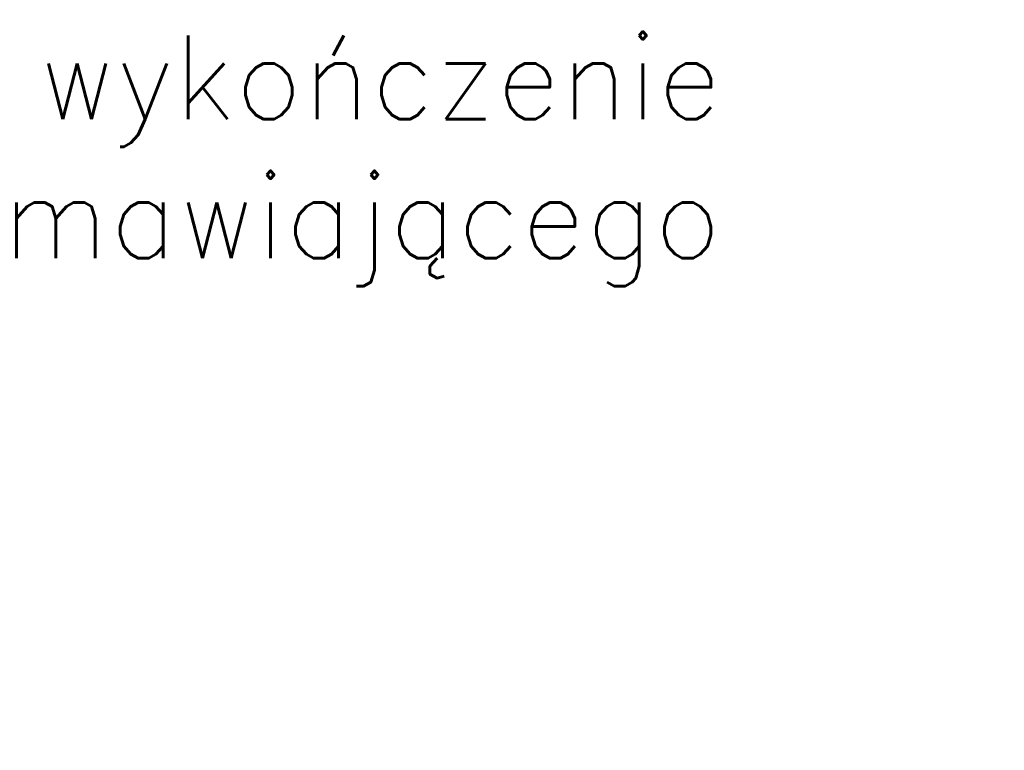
# Model space of a CAD drawing. Extents: x 4615668 to 9294084, y 5325188 to 10688993.
# Tile 183 of 256: x 4635929 to 4636047, y 5331933 to 5332021. Entities that reach past the tile are written whole.
import ezdxf
from ezdxf import colors
from ezdxf.entities.mleader import LeaderData, LeaderLine
from ezdxf.math import Vec2, Vec3

# ---------------------------------------------------------------- set-up
doc = ezdxf.new("R2010")
doc.units = 0
doc.header["$MEASUREMENT"] = 0
doc.layers.add('A_wymiary', color=152, linetype='Continuous', lineweight=5)
doc.layers.add('OPIS', color=7, linetype='Continuous')
doc.styles.get("Standard").update_dxf_attribs({"font": 'txt.shx'})

msp = doc.modelspace()

# ---------------------------------------------------------------- leaders
at = {"layer": 'A_wymiary', "ltscale": 40}
ml = msp.add_multileader_mtext('Standard', dxfattribs=at)
ml.set_content('wykończenie\\Ppo stronie Zamawiającego', color=4)
ml.set_leader_properties()
ml.build(insert=Vec2(0, 0))
ml.multileader.update_dxf_attribs({"text_right_attachment_type": 6, "dogleg_length": 0.036, "arrow_head_size": 0.018})
ctx = ml.context
ctx.base_point, ctx.char_height, ctx.arrow_head_size, ctx.landing_gap_size, ctx.plane_origin = Vec3(4635791.611, 5332012.191), 10, 0.018, 0.009, Vec3(4635613.586, 5332000.857)
ctx.right_attachment, ctx.text_align_type = 6, 2
notes = []
notes.append((ctx, [(0, (1, 1, 0), (4635791.575, 5332012.191), (1, 0), 0.036, [(0, [(4635782.271, 5332006.34)], 0, [])])]))
ctx.mtext.insert, ctx.mtext.width, ctx.mtext.defined_height, ctx.mtext.alignment, ctx.mtext.flow_direction = Vec3(4636013.287, 5332018.858), 1666.43207, 407.48, 3, 5
at = {"layer": 'OPIS', "lineweight": 5, "ltscale": 0.7}
ml = msp.add_multileader_mtext('Standard', dxfattribs=at)
ml.set_content('{\\C146;\\c9000464;kątownik alu. 20x20\\P RAL kolor fasady}', color=4)
ml.set_leader_properties()
ml.build(insert=Vec2(0, 0))
ml.multileader.update_dxf_attribs({"text_left_attachment_type": 6, "text_right_attachment_type": 6, "dogleg_length": 1, "arrow_head_size": 1.5})
ctx = ml.context
ctx.base_point, ctx.char_height, ctx.arrow_head_size, ctx.landing_gap_size, ctx.plane_origin = Vec3(4635760.323, 5331924.144), 1.5, 1.5, 0.288, Vec3(4635856.8, 5331967.329)
ctx.left_attachment, ctx.right_attachment = 6, 6
notes.append((ctx, [(0, (1, 1, 0), (4635759.323, 5331924.144), (1, 0), 1, [(0, [(4635746.251, 5331935.067)], 0, [])])]))
ctx.mtext.insert, ctx.mtext.width, ctx.mtext.defined_height, ctx.mtext.flow_direction = Vec3(4635760.611, 5331926.144), 1666.43207, 407.48, 5
for ctx, leaders in notes:
    for number, flags, end, landing, length, lines in leaders:
        leader = LeaderData()
        leader.index, (leader.has_last_leader_line, leader.has_dogleg_vector, leader.attachment_direction) = number, flags
        leader.last_leader_point, leader.dogleg_vector, leader.dogleg_length = Vec3(end), Vec3(landing), length
        for number, points, colour, breaks in lines:
            line = LeaderLine()
            line.index, line.vertices, line.color, line.breaks = number, Vec3.list(points), colors.encode_raw_color(colour), breaks
            leader.lines.append(line)
        ctx.leaders.append(leader)

doc.saveas('drawing.dxf')
